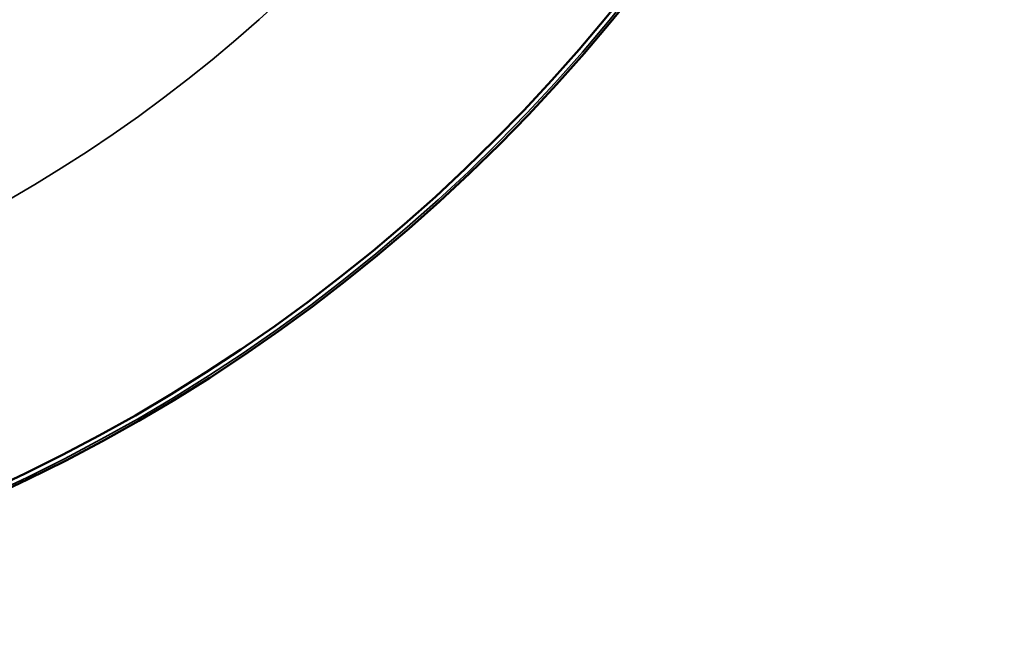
# Model space of a CAD drawing. Header units: millimetres. Extents: x 38 to 2514, y 38 to 1622.
# Tile 183 of 256: x 1114 to 1167, y 1238 to 1271. Entities that reach past the tile are written whole.
import ezdxf

# ---------------------------------------------------------------- set-up
doc = ezdxf.new("R2010")
doc.units = ezdxf.units.MM
doc.header["$LTSCALE"] = 7.692308
doc.layers.add('Visible (ISO)', color=7, linetype='Continuous', lineweight=50)
doc.layers.add('Visible Narrow (ISO)', color=7, linetype='Continuous', lineweight=35)

msp = doc.modelspace()

# ---------------------------------------------------------------- linework, layer by layer
at = {"layer": 'Visible (ISO)'}
for radius in [92.2022, 91.8592]:
    msp.add_circle((1074.6154, 1329.981), radius, dxfattribs=at)
msp.add_arc((1074.6154, 1329.981), 60, 199.471221, 340.528779, dxfattribs=at)
at = {"layer": 'Visible Narrow (ISO)'}
msp.add_circle((1074.6154, 1329.981), 92.0855, dxfattribs=at)
for radius, start, end in [(78.5, 191.218697, 348.781303), (60.6, 199.270779, 340.729221)]:
    msp.add_arc((1074.6154, 1329.981), radius, start, end, dxfattribs=at)

doc.saveas('drawing.dxf')
